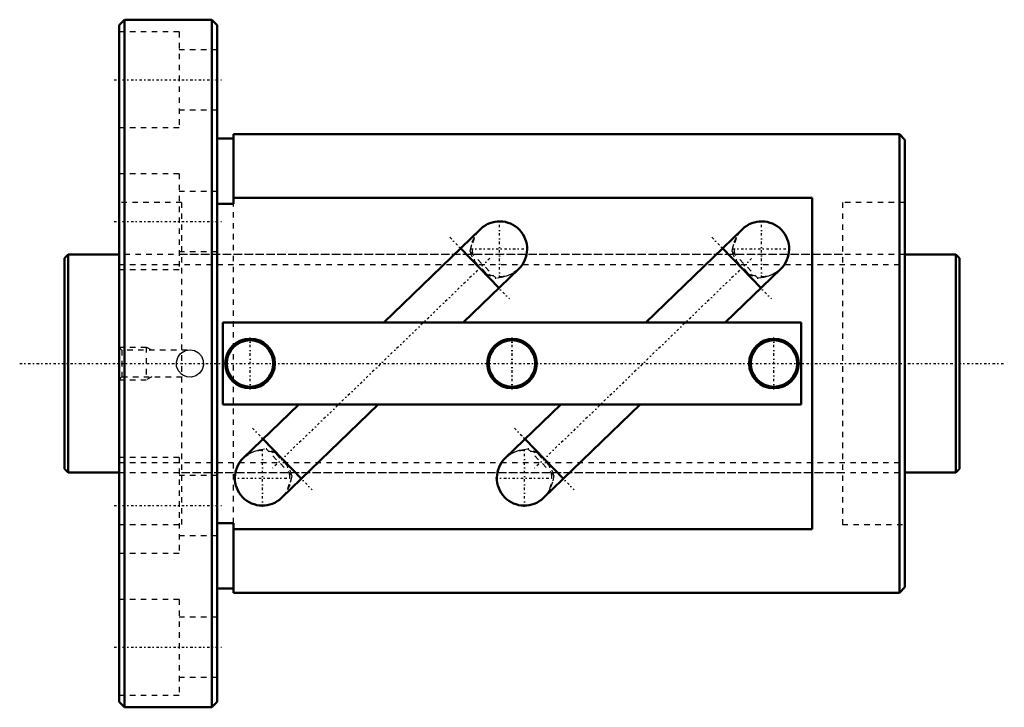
# Model space of a CAD drawing. Header units: millimetres. Extents: x -8 to 172, y -63 to 63.
import ezdxf

# ---------------------------------------------------------------- set-up
doc = ezdxf.new("R2010")
doc.units = ezdxf.units.MM
doc.linetypes.add('Center', pattern=[1.5, 0.45, -0.5, 0.05, -0.5])
doc.linetypes.add('Dashed', pattern=[2, 1, -1])
for name, color, linetype, lineweight in [('2d ConnectionPoints', 7, 'Continuous', 50), ('AM_0', 7, 'Continuous', 50), ('AM_5', 3, 'Continuous', 25), ('AM_7', 7, 'Center', 25), ('AM_9', 6, 'Dashed', 25)]:
    doc.layers.add(name, color=color, linetype=linetype, lineweight=lineweight)

# ---------------------------------------------------------------- blocks, each defined once
blk = doc.blocks.new('1_BIF4016V_5RR_Nut_0_in_BIF4016V_5RRG0_164LC0_000_0')
at = {"layer": 'AM_0'}
for p, q in [((11, 63), (10, 62)), ((10, 62), (10, -62)), ((27, 63), (11, 63)), ((11, 63), (11, -63)), ((28, 62), (27, 63)), ((27, 63), (27, -63)), ((28, 62), (28, -62)), ((31, 42), (31, 29.26)), ((153, 42), (31, 42)), ((154, 41), (153, 42)), ((153, 42), (153, -42)), ((31, 41.2), (28, 41.2)), ((154, 41), (154, -41)), ((31, 29.26), (28, 29.26)), ((137, 30.38), (31, 30.38)), ((137, -30.38), (137, 30.38)), ((76.22, 24.62), (58.5, 7.5)), ((124.22, 24.62), (106.5, 7.5)), ((79.61, 13.84), (72.59, 21.11)), ((127.61, 13.84), (120.59, 21.11)), ((73.04, 7.5), (83.24, 17.35)), ((121.04, 7.5), (131.24, 17.35)), ((135, 7.5), (29, 7.5)), ((29, 7.5), (29, -7.5)), ((135, -7.5), (135, 7.5)), ((29, -7.5), (135, -7.5)), ((42.96, -7.5), (32.76, -17.35)), ((39.78, -24.62), (57.5, -7.5)), ((90.96, -7.5), (80.76, -17.35)), ((87.78, -24.62), (105.5, -7.5)), ((36.39, -13.84), (43.41, -21.11)), ((84.39, -13.84), (91.41, -21.11)), ((28, -29.26), (31, -29.26)), ((31, -29.26), (31, -42)), ((31, -30.38), (137, -30.38)), ((28, -41.2), (31, -41.2)), ((153, -42), (154, -41)), ((31, -42), (153, -42)), ((10, -62), (11, -63)), ((11, -63), (27, -63)), ((27, -63), (28, -62))]:
    blk.add_line(p, q, dxfattribs=at)
for centre, radius in [((34, 0), 4.55), ((34, 0), 4.25), ((82, 0), 4.55), ((82, 0), 4.25), ((130, 0), 4.55), ((130, 0), 4.25)]:
    blk.add_circle(centre, radius, dxfattribs=at)
for centre, start, end in [((79.73, 20.99), 314, 134), ((127.73, 20.99), 314, 134), ((36.27, -20.99), 134, 314), ((84.27, -20.99), 134, 314)]:
    blk.add_arc(centre, 5.05, start, end, dxfattribs=at)
at = {"layer": 'AM_5', "linetype": 'Dashed'}
for p, q in [((10, 3), (15, 3)), ((16, 2.46), (15, 3)), ((15, 3), (15, -3)), ((10, -3), (15, -3)), ((16, -2.46), (15, -3))]:
    blk.add_line(p, q, dxfattribs=at)
at = {"layer": 'AM_7'}
for p, q in [((9.1, 52), (28.9, 52)), ((9.1, 26), (28.9, 26)), ((79.73, 15.68), (79.73, 26.29)), ((127.73, 15.68), (127.73, 26.29)), ((70.64, 23.13), (81.55, 11.83)), ((118.64, 23.13), (129.55, 11.83)), ((74.43, 20.99), (85.03, 20.99)), ((122.43, 20.99), (133.03, 20.99)), ((77.91, 19.23), (38.09, -19.23)), ((125.91, 19.23), (86.09, -19.23)), ((34, -4.78), (34, 4.78)), ((82, -4.78), (82, 4.78)), ((130, -4.78), (130, 4.78)), ((34.45, -11.83), (45.36, -23.13)), ((82.45, -11.83), (93.36, -23.13)), ((36.27, -26.29), (36.27, -15.68)), ((84.27, -26.29), (84.27, -15.68)), ((30.97, -20.99), (41.57, -20.99)), ((78.97, -20.99), (89.57, -20.99)), ((9.1, -26), (28.9, -26)), ((9.1, -52), (28.9, -52))]:
    blk.add_line(p, q, dxfattribs=at)
at = {"layer": 'AM_9'}
for p, q in [((21, 60.75), (10, 60.75)), ((21, 60.75), (21, 43.25)), ((28, 57.5), (21, 57.5)), ((21, 46.5), (28, 46.5)), ((10, 43.25), (21, 43.25)), ((21, 34.75), (10, 34.75)), ((21, 34.75), (21, 17.25)), ((28, 31.5), (21, 31.5)), ((21.45, 29.5), (10, 29.5)), ((21.45, 29.5), (21.45, -29.5)), ((31, -29.26), (31, 29.26)), ((154, 29.5), (142.55, 29.5)), ((142.55, 29.5), (142.55, -29.5)), ((76.06, 24.46), (76.12, 24.52)), ((76.12, 24.52), (76.43, 24.8)), ((124.03, 24.43), (124.12, 24.52)), ((124.12, 24.52), (124.4, 24.77)), ((21, 20.5), (28, 20.5)), ((142.55, 20), (21.45, 20)), ((74.34, 20.51), (79.07, 15.62)), ((122.34, 20.51), (127.07, 15.62)), ((75.26, 18.63), (75.12, 18.49)), ((75.21, 18.58), (77.17, 16.55)), ((77.22, 16.6), (75.26, 18.63)), ((123.26, 18.63), (123.12, 18.49)), ((123.21, 18.58), (125.17, 16.55)), ((125.22, 16.6), (123.26, 18.63)), ((10, 17.25), (21, 17.25)), ((77.22, 16.6), (77.08, 16.47)), ((125.22, 16.6), (125.08, 16.47)), ((10.54, 2.46), (10, 3)), ((22.5, 2.46), (10.54, 2.46)), ((10.54, 2.46), (10.54, -2.46)), ((21.39, 1.91), (21.51, 2.01)), ((22.5, 2.46), (22.5, 2.45)), ((22.5, 2.45), (22.5, 2.45)), ((10, -3), (10.54, -2.46)), ((10.54, -2.46), (22.5, -2.46)), ((21.52, -2.01), (21.39, -1.91)), ((22.5, -2.45), (22.46, -2.44)), ((41.66, -20.51), (36.93, -15.62)), ((89.66, -20.51), (84.93, -15.62)), ((21, -17.25), (10, -17.25)), ((21, -17.25), (21, -34.75)), ((38.78, -16.6), (38.92, -16.47)), ((38.78, -16.6), (40.74, -18.63)), ((40.79, -18.58), (38.83, -16.55)), ((80.65, -17.47), (80.87, -17.25)), ((86.78, -16.6), (86.92, -16.47)), ((86.78, -16.6), (88.74, -18.63)), ((88.79, -18.58), (86.83, -16.55)), ((40.74, -18.63), (40.88, -18.49)), ((88.74, -18.63), (88.88, -18.49)), ((28, -20.5), (21, -20.5)), ((21.45, -20), (142.55, -20)), ((39.88, -24.52), (39.57, -24.8)), ((39.94, -24.46), (39.88, -24.52)), ((87.88, -24.52), (87.5, -24.86)), ((10, -29.5), (21.45, -29.5)), ((142.55, -29.5), (154, -29.5)), ((21, -31.5), (28, -31.5)), ((10, -34.75), (21, -34.75)), ((21, -43.25), (10, -43.25)), ((21, -43.25), (21, -60.75)), ((28, -46.5), (21, -46.5)), ((21, -57.5), (28, -57.5)), ((10, -60.75), (21, -60.75))]:
    blk.add_line(p, q, dxfattribs=at)
for points in [[(74.34, 20.51), (74.41, 20.86), (74.73, 22.24), (75.35, 23.56), (75.87, 24.26), (76.06, 24.46)], [(122.34, 20.51), (122.42, 20.92), (122.72, 22.22), (123.29, 23.47), (123.8, 24.18), (124.03, 24.43)], [(83.13, 17.25), (82.15, 16.51), (81.29, 16.1), (80.35, 15.82), (79.07, 15.62)], [(83.34, 17.45), (83.17, 17.29), (83.13, 17.25)], [(131.13, 17.25), (130.58, 16.8), (129.83, 16.34), (129, 16), (128.11, 15.78), (127.2, 15.64), (127.07, 15.62)], [(131.26, 17.37), (131.24, 17.35), (131.13, 17.25)], [(21.45, -1.96), (20.89, -1.34), (20.56, -0.56), (20.52, 0.27), (20.75, 1.08), (21.23, 1.76), (21.45, 1.96)], [(21.45, 1.96), (22.18, 2.36), (23.01, 2.5), (23.83, 2.36), (24.56, 1.95), (25.12, 1.33), (25.44, 0.55), (25.48, -0.29), (25.25, -1.09), (24.77, -1.77), (24.08, -2.25), (23.27, -2.48), (22.44, -2.44), (21.67, -2.12), (21.45, -1.96)], [(22.19, 2.36), (22.19, 2.37), (22.5, 2.45)], [(32.87, -17.25), (33.85, -16.51), (34.71, -16.1), (35.65, -15.82), (36.93, -15.62)], [(80.87, -17.25), (81.04, -17.09), (81.75, -16.57), (82.53, -16.17), (83.39, -15.89), (84.15, -15.73), (84.93, -15.62)], [(32.66, -17.45), (32.83, -17.29), (32.87, -17.25)], [(41.66, -20.51), (41.59, -20.86), (41.27, -22.24), (40.65, -23.56), (40.13, -24.26), (39.94, -24.46)], [(89.66, -20.51), (89.41, -21.77), (88.97, -22.99), (88.52, -23.76), (88.32, -24.03)], [(88.28, -24.07), (87.93, -24.47), (87.88, -24.52)]]:
    blk.add_lwpolyline(points, dxfattribs=at)
for centre, radius, start, end in [((79.73, 20.99), 5.05, 134, 207.821), ((127.73, 20.99), 5.05, 134, 207.821), ((79.73, 20.99), 5.05, 224, 314), ((127.73, 20.99), 5.05, 224, 314), ((23, 0), 2.5, 178.4211, 182.0659), ((36.27, -20.99), 5.05, 44, 134), ((84.27, -20.99), 5.05, 44, 134), ((36.27, -20.99), 5.05, 314, 27.821), ((84.27, -20.99), 5.05, 314, 27.821)]:
    blk.add_arc(centre, radius, start, end, dxfattribs=at)
for centre, major_axis, start_param, end_param in [((78.43, 19.73), (3.51, -3.63), 3.973057, 4.430013), ((126.43, 19.73), (3.51, -3.63), 3.973057, 4.430013), ((78.43, 19.73), (3.51, -3.63), 4.994765, 5.451721), ((126.43, 19.73), (3.51, -3.63), 4.994765, 5.451721), ((37.57, -19.73), (-3.51, 3.63), 4.994765, 5.451721), ((85.57, -19.73), (-3.51, 3.63), 4.994765, 5.451721), ((37.57, -19.73), (-3.51, 3.63), 3.973057, 4.430013), ((85.57, -19.73), (-3.51, 3.63), 3.973057, 4.430013)]:
    blk.add_ellipse(centre, major_axis=major_axis, ratio=0.642788, start_param=start_param, end_param=end_param, dxfattribs=at)
blk = doc.blocks.new('2_BIF4016V_5RR000_Shaft_0_in_BIF4016V_5RRG0_164LC0_000_0')
at = {"layer": 'AM_0'}
for p, q in [((0.7, 20), (0, 19.3)), ((10, 20), (0.7, 20)), ((0.7, 20), (0.7, -20)), ((163.3, 20), (154, 20)), ((164, 19.3), (163.3, 20)), ((163.3, 20), (163.3, -20)), ((0, 19.3), (0, -19.3)), ((164, 19.3), (164, -19.3)), ((0, -19.3), (0.7, -20)), ((163.3, -20), (164, -19.3)), ((0.7, -20), (10, -20)), ((154, -20), (163.3, -20))]:
    blk.add_line(p, q, dxfattribs=at)
at = {"layer": 'AM_5', "linetype": 'Dashed'}
for p, q in [((10, 18.1595), (154, 18.1595)), ((10, -18.1595), (154, -18.1595))]:
    blk.add_line(p, q, dxfattribs=at)
at = {"layer": 'AM_7'}
blk.add_line((-8.2, 0), (172.2, 0), dxfattribs=at)
at = {"layer": 'AM_9'}
for p, q in [((154, 20), (10, 20)), ((10, -20), (154, -20))]:
    blk.add_line(p, q, dxfattribs=at)

msp = doc.modelspace()

# ---------------------------------------------------------------- linework, layer by layer
at = {"layer": '2d ConnectionPoints'}
for p in [(0, 0), (10, 0)]:
    msp.add_point(p, dxfattribs=at)

# ---------------------------------------------------------------- block references
for name in ['1_BIF4016V_5RR_Nut_0_in_BIF4016V_5RRG0_164LC0_000_0', '2_BIF4016V_5RR000_Shaft_0_in_BIF4016V_5RRG0_164LC0_000_0']:
    msp.add_blockref(name, (0, 0))

doc.saveas('drawing.dxf')
